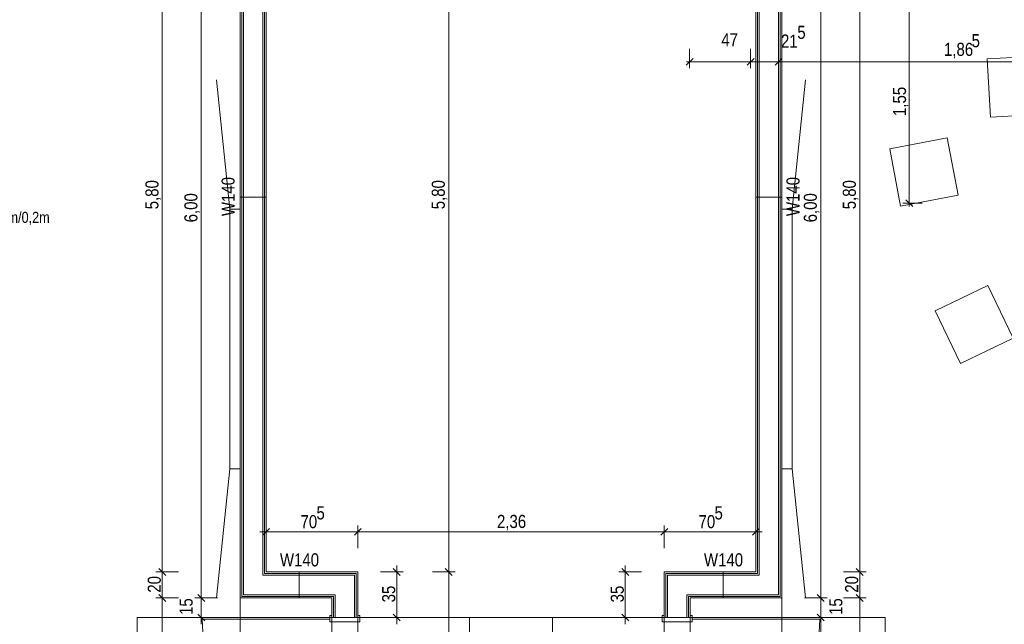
# Model space of a CAD drawing. Extents: x -620 to 300, y 62 to 1162.
# Tile 22 of 93: x -284 to -133, y 261 to 354. Entities that reach past the tile are written whole.
import ezdxf
from ezdxf.lldxf.tags import DXFTag

# ---------------------------------------------------------------- set-up
doc = ezdxf.new("R2010")
doc.units = 0
doc.layers.get('0').update_dxf_attribs({"lineweight": 13})
for name, color, linetype, lineweight, true_color in [('00 -Bauelemente -Dämmung innen', 7, 'Continuous', 9, 0xff7fe6), ('00 -Bauelemente -Gipskarton', 7, 'Continuous', 9, 0xff7fe6), ('30 -34 Innenwände- 2 nichttragend', 7, 'Continuous', 18, 0xff7fe6), ('30 -34 Innenwände- 4 Türen_Fenster', 7, 'Continuous', 15, 0x9955ff), ('30 -35 Decken- 11 Durchbruch', 5, 'Continuous', 15, 0x0000ff), ('60- 61 allgemeine Ausstattung- 1 Möbel', 7, 'Continuous', 9, 0x00cccc), ('70 -72 Beschriftung- 1 Beschriftung allgemein', 7, 'Continuous', 9, 0xff6633), ('70 -72 Beschriftung- 8 barrierefrei', 7, 'fein_strichliert-A06G94JU8I', 9, 0x888888), ('70 -76 Bemaßung- 2 Allgemein', 9, 'Continuous', 5, 0x808080)]:
    doc.layers.add(name, color=color, linetype=linetype, lineweight=lineweight, true_color=true_color)
doc.layers.add('70 -75 Raumstempel- 3 Wandstempel', color=7, linetype='Continuous', lineweight=50)
doc.styles.get("Standard").update_dxf_attribs({"font": 'ARIALN.TTF'})
tags = doc.linetypes.add('fein_strichliert-A06G94JU8I', pattern=[4, 1, -2, 1]).pattern_tags.tags
tags[8:9] = [DXFTag(74, 4), DXFTag(75, 0), DXFTag(340, '0'), DXFTag(46, 0.0), DXFTag(50, 0.0), DXFTag(44, 0.0), DXFTag(45, 0.0)]
tags[6:7] = [DXFTag(74, 4), DXFTag(75, 0), DXFTag(340, '0'), DXFTag(46, 0.0), DXFTag(50, 0.0), DXFTag(44, 0.0), DXFTag(45, 0.0)]
tags[4:5] = [DXFTag(74, 4), DXFTag(75, 0), DXFTag(340, '0'), DXFTag(46, 0.0), DXFTag(50, 0.0), DXFTag(44, 0.0), DXFTag(45, 0.0)]

# ---------------------------------------------------------------- blocks, each defined once
blk = doc.blocks.new('Referenz-A06G94JV8I')
at = {"layer": '00 -Bauelemente -Dämmung innen', "color": 0, "linetype": 'Continuous', "lineweight": -2, "ltscale": 0.13}
for p, q in [((-249.88, 265.81), (-249.88, 385.81)), ((-246.88, 268.81), (-246.88, 385.81)), ((-170.48, 385.81), (-170.48, 268.81)), ((-167.48, 385.81), (-167.48, 265.81)), ((-232.78, 268.81), (-246.88, 268.81)), ((-232.78, 268.81), (-232.78, 262.31)), ((-184.58, 262.31), (-184.58, 268.81)), ((-170.48, 268.81), (-184.58, 268.81)), ((-235.78, 265.81), (-249.88, 265.81)), ((-235.78, 265.81), (-235.78, 262.31)), ((-181.58, 262.31), (-181.58, 265.81)), ((-167.48, 265.81), (-181.58, 265.81))]:
    blk.add_line(p, q, dxfattribs=at)
at = {"layer": '00 -Bauelemente -Gipskarton', "color": 0, "linetype": 'Continuous', "lineweight": -2, "ltscale": 0.13}
for p, q in [((-250.38, 265.31), (-250.38, 385.31)), ((-250.13, 265.56), (-250.13, 385.56)), ((-249.88, 265.81), (-249.88, 385.81)), ((-246.88, 268.81), (-246.88, 385.81)), ((-246.63, 269.06), (-246.63, 385.56)), ((-246.38, 269.31), (-246.38, 385.31)), ((-170.98, 385.31), (-170.98, 269.31)), ((-170.73, 385.56), (-170.73, 269.06)), ((-170.48, 385.81), (-170.48, 268.81)), ((-167.48, 385.81), (-167.48, 265.81)), ((-167.23, 385.56), (-167.23, 265.56)), ((-166.98, 385.31), (-166.98, 265.31)), ((-232.78, 268.81), (-246.88, 268.81)), ((-232.53, 269.06), (-246.63, 269.06)), ((-232.28, 269.31), (-246.38, 269.31)), ((-232.78, 268.81), (-232.78, 262.31)), ((-232.53, 269.06), (-232.53, 262.31)), ((-232.28, 269.31), (-232.28, 262.31)), ((-170.98, 269.31), (-185.08, 269.31)), ((-185.08, 262.31), (-185.08, 269.31)), ((-170.73, 269.06), (-184.83, 269.06)), ((-184.83, 262.31), (-184.83, 269.06)), ((-170.48, 268.81), (-184.58, 268.81)), ((-184.58, 262.31), (-184.58, 268.81)), ((-236.03, 265.56), (-250.13, 265.56)), ((-235.78, 265.81), (-249.88, 265.81)), ((-236.03, 265.56), (-236.03, 262.31)), ((-235.78, 265.81), (-235.78, 262.31)), ((-167.48, 265.81), (-181.58, 265.81)), ((-181.58, 262.31), (-181.58, 265.81)), ((-181.33, 262.31), (-181.33, 265.56)), ((-167.23, 265.56), (-181.33, 265.56)), ((-236.28, 265.31), (-250.38, 265.31)), ((-236.28, 265.31), (-236.28, 262.31)), ((-181.08, 262.31), (-181.08, 265.31)), ((-166.98, 265.31), (-181.08, 265.31))]:
    blk.add_line(p, q, dxfattribs=at)
at = {"layer": '30 -34 Innenwände- 2 nichttragend', "color": 0, "linetype": 'Continuous', "lineweight": -2, "ltscale": 0.13}
for p, q in [((-250.38, 265.31), (-250.38, 385.31)), ((-246.38, 269.31), (-246.38, 385.31)), ((-170.98, 385.31), (-170.98, 269.31)), ((-166.98, 385.31), (-166.98, 265.31)), ((-232.28, 269.31), (-246.38, 269.31)), ((-232.28, 269.31), (-232.28, 262.31)), ((-170.98, 269.31), (-185.08, 269.31)), ((-185.08, 262.31), (-185.08, 269.31)), ((-236.28, 265.31), (-250.38, 265.31)), ((-236.28, 265.31), (-236.28, 262.31)), ((-166.98, 265.31), (-181.08, 265.31)), ((-181.08, 262.31), (-181.08, 265.31)), ((-236.28, 262.31), (-236.28, 262.63)), ((-232.28, 262.31), (-232.28, 262.63)), ((-185.08, 262.31), (-185.08, 262.63)), ((-181.08, 262.31), (-181.08, 262.63))]:
    blk.add_line(p, q, dxfattribs=at)
at = {"layer": '30 -34 Innenwände- 4 Türen_Fenster', "color": 0, "linetype": 'Continuous', "lineweight": -2, "ltscale": 0.13}
for p, q in [((-236.28, 262.63), (-236.58, 262.63)), ((-236.58, 262.63), (-236.58, 262.03)), ((-236.28, 262.31), (-236.28, 262.63)), ((-231.98, 262.63), (-232.28, 262.63)), ((-232.28, 262.63), (-232.28, 262.31)), ((-231.98, 261.63), (-231.98, 262.63)), ((-185.38, 261.63), (-185.38, 262.63)), ((-185.38, 262.63), (-185.08, 262.63)), ((-185.08, 262.63), (-185.08, 262.31)), ((-181.08, 262.63), (-180.78, 262.63)), ((-181.08, 262.31), (-181.08, 262.63)), ((-180.78, 262.63), (-180.78, 262.03)), ((-236.58, 262.03), (-236.58, 261.63)), ((-236.58, 261.63), (-231.98, 261.63)), ((-232.28, 262.31), (-236.28, 262.31)), ((-180.78, 261.63), (-185.38, 261.63)), ((-185.08, 262.31), (-181.08, 262.31)), ((-180.78, 262.03), (-180.78, 261.63))]:
    blk.add_line(p, q, dxfattribs=at)
at = {"layer": '30 -34 Innenwände- 4 Türen_Fenster', "color": 0, "linetype": 'fein_strichliert-A06G94JU8I', "lineweight": -2, "ltscale": 0.13}
for p, q in [((-236.58, 262.03), (-256.22, 262.03)), ((-236.28, 262.31), (-236.28, 242.11)), ((-232.28, 262.31), (-232.28, 242.11)), ((-185.08, 242.11), (-185.08, 262.31)), ((-181.08, 242.11), (-181.08, 262.31)), ((-180.78, 262.03), (-161.14, 262.03))]:
    blk.add_line(p, q, dxfattribs=at)
for centre, major_axis in [((-236.58, 262.03), (-19.64, 0)), ((-180.78, 262.03), (0, -19.64))]:
    blk.add_ellipse(centre, major_axis=major_axis, ratio=1, start_param=0, end_param=1.570796, dxfattribs=at)
at = {"layer": '60- 61 allgemeine Ausstattung- 1 Möbel', "color": 0, "linetype": 'Continuous', "lineweight": -2, "ltscale": 0.13}
for p, q in [((-135.36, 348.34), (-126.37, 348.84)), ((-134.86, 339.35), (-135.36, 348.34)), ((-251.98, 325.21), (-254.03, 345.1)), ((-165.38, 325.21), (-163.33, 345.1)), ((-125.88, 339.85), (-134.86, 339.35)), ((-150.35, 334.5), (-141.51, 336.17)), ((-141.51, 336.17), (-139.84, 327.32)), ((-148.68, 325.65), (-150.35, 334.5)), ((-139.84, 327.32), (-148.68, 325.65)), ((-251.98, 325.21), (-250.38, 325.21)), ((-251.98, 285.21), (-251.98, 325.21)), ((-250.38, 325.21), (-250.38, 285.21)), ((-166.98, 325.21), (-165.38, 325.21)), ((-166.98, 285.21), (-166.98, 325.21)), ((-165.38, 325.21), (-165.38, 285.21)), ((-143.38, 309.53), (-135.27, 313.43)), ((-135.27, 313.43), (-131.37, 305.32)), ((-139.48, 301.42), (-143.38, 309.53)), ((-131.37, 305.32), (-139.48, 301.42)), ((-251.98, 285.21), (-254.03, 265.31)), ((-250.38, 285.21), (-251.98, 285.21)), ((-165.38, 285.21), (-166.98, 285.21)), ((-165.38, 285.21), (-163.33, 265.31))]:
    blk.add_line(p, q, dxfattribs=at)
at = {"layer": '70 -72 Beschriftung- 1 Beschriftung allgemein', "color": 0, "linetype": 'fein_strichliert-A06G94JU8I', "lineweight": -2, "ltscale": 0.13}
for p, q in [((-250.38, 265.31), (-250.38, 223.61)), ((-166.98, 265.31), (-166.98, 223.61))]:
    blk.add_line(p, q, dxfattribs=at)
at = {"layer": '70 -72 Beschriftung- 8 barrierefrei', "color": 0, "linetype": 'fein_strichliert-A06G94JU8I', "lineweight": -2, "ltscale": 0.13}
for p, q in [((-266.28, 262.31), (-236.28, 262.31)), ((-266.28, 232.31), (-266.28, 262.31)), ((-236.28, 262.31), (-236.28, 232.31)), ((-232.28, 232.31), (-232.28, 262.31)), ((-232.28, 262.31), (-202.28, 262.31)), ((-215.08, 262.31), (-185.08, 262.31)), ((-215.08, 232.31), (-215.08, 262.31)), ((-202.28, 262.31), (-202.28, 232.31)), ((-185.08, 262.31), (-185.08, 232.31)), ((-181.08, 232.31), (-181.08, 262.31)), ((-181.08, 262.31), (-151.08, 262.31)), ((-151.08, 262.31), (-151.08, 232.31))]:
    blk.add_line(p, q, dxfattribs=at)
at = {"layer": '70 -75 Raumstempel- 3 Wandstempel', "color": 0, "linetype": 'Continuous', "lineweight": -2, "ltscale": 0.13}
for p, q in [((-250.38, 327.06), (-246.38, 327.06)), ((-166.98, 327.06), (-170.98, 327.06)), ((-241.33, 269.31), (-241.33, 265.31)), ((-176.03, 269.31), (-176.03, 265.31))]:
    blk.add_line(p, q, dxfattribs=at)
at = {"layer": '70 -76 Bemaßung- 2 Allgemein', "color": 0, "linetype": 'Continuous', "lineweight": -2, "ltscale": 0.13}
for p, q in [((-262.38, 270.37), (-262.38, 384.25)), ((-256.38, 266.37), (-256.38, 384.25)), ((-218.28, 270.37), (-218.28, 384.25)), ((-160.98, 266.37), (-160.98, 384.25)), ((-154.98, 270.37), (-154.98, 384.25)), ((-147.34, 327.17), (-147.34, 356.05)), ((-181.18, 349.88), (-181.18, 346.88)), ((-171.78, 349.88), (-171.78, 346.88)), ((-171.78, 349.88), (-171.78, 346.88)), ((-167.48, 349.88), (-167.48, 346.88)), ((-167.48, 349.88), (-167.48, 346.88)), ((-181.71, 347.35), (-180.65, 348.41)), ((-181.68, 347.88), (-180.12, 347.88)), ((-172.84, 347.88), (-180.12, 347.88)), ((-172.84, 347.88), (-173.9, 347.88)), ((-171.28, 347.88), (-172.84, 347.88)), ((-171.28, 347.88), (-172.84, 347.88)), ((-171.25, 348.41), (-172.31, 347.35)), ((-171.25, 348.41), (-172.31, 347.35)), ((-167.48, 347.88), (-171.78, 347.88)), ((-168.01, 347.35), (-166.95, 348.41)), ((-168.01, 347.35), (-166.95, 348.41)), ((-167.98, 347.88), (-166.42, 347.88)), ((-167.98, 347.88), (-166.42, 347.88)), ((-166.42, 347.88), (-165.36, 347.88)), ((-131.24, 347.88), (-166.42, 347.88)), ((-145.34, 326.11), (-148.34, 326.11)), ((-146.81, 325.58), (-147.87, 326.64)), ((-147.34, 325.61), (-147.34, 327.17)), ((-246.91, 274.96), (-245.85, 276.02)), ((-246.38, 272.99), (-246.38, 276.49)), ((-232.81, 274.96), (-231.75, 276.02)), ((-231.75, 276.02), (-232.81, 274.96)), ((-232.28, 272.99), (-232.28, 276.49)), ((-232.28, 272.99), (-232.28, 276.49)), ((-184.55, 276.02), (-185.61, 274.96)), ((-185.61, 274.96), (-184.55, 276.02)), ((-185.08, 272.99), (-185.08, 276.49)), ((-185.08, 272.99), (-185.08, 276.49)), ((-170.45, 276.02), (-171.51, 274.96)), ((-170.98, 272.99), (-170.98, 276.49)), ((-247.38, 275.49), (-245.32, 275.49)), ((-233.34, 275.49), (-245.32, 275.49)), ((-231.28, 275.49), (-233.34, 275.49)), ((-233.28, 275.49), (-231.22, 275.49)), ((-186.14, 275.49), (-231.22, 275.49)), ((-184.08, 275.49), (-186.14, 275.49)), ((-186.08, 275.49), (-184.02, 275.49)), ((-172.04, 275.49), (-184.02, 275.49)), ((-169.98, 275.49), (-172.04, 275.49)), ((-262.38, 268.31), (-262.38, 270.37)), ((-262.38, 270.31), (-262.38, 268.25)), ((-226.28, 270.31), (-226.28, 268.25)), ((-218.28, 268.31), (-218.28, 270.37)), ((-218.28, 270.31), (-218.28, 268.25)), ((-191.08, 270.31), (-191.08, 268.25)), ((-154.98, 268.31), (-154.98, 270.37)), ((-154.98, 270.31), (-154.98, 268.25)), ((-259.88, 269.31), (-263.38, 269.31)), ((-259.88, 269.31), (-263.38, 269.31)), ((-262.91, 269.84), (-261.85, 268.78)), ((-261.85, 268.78), (-262.91, 269.84)), ((-228.78, 269.31), (-225.28, 269.31)), ((-226.81, 269.84), (-225.75, 268.78)), ((-220.78, 269.31), (-217.28, 269.31)), ((-220.78, 269.31), (-217.28, 269.31)), ((-217.75, 268.78), (-218.81, 269.84)), ((-218.81, 269.84), (-217.75, 268.78)), ((-188.58, 269.31), (-192.08, 269.31)), ((-191.61, 269.84), (-190.55, 268.78)), ((-157.48, 269.31), (-153.98, 269.31)), ((-157.48, 269.31), (-153.98, 269.31)), ((-154.45, 268.78), (-155.51, 269.84)), ((-155.51, 269.84), (-154.45, 268.78)), ((-262.38, 266.37), (-262.38, 268.25)), ((-256.38, 266.37), (-256.38, 267.43)), ((-226.28, 263.37), (-226.28, 268.25)), ((-218.28, 224.67), (-218.28, 268.25)), ((-191.08, 263.37), (-191.08, 268.25)), ((-160.98, 266.37), (-160.98, 267.43)), ((-154.98, 266.37), (-154.98, 268.25)), ((-261.85, 264.78), (-262.91, 265.84)), ((-262.91, 265.84), (-261.85, 264.78)), ((-262.38, 264.31), (-262.38, 266.37)), ((-262.38, 266.31), (-262.38, 264.25)), ((-255.85, 264.78), (-256.91, 265.84)), ((-255.85, 264.78), (-256.91, 265.84)), ((-256.38, 264.31), (-256.38, 266.37)), ((-256.38, 264.31), (-256.38, 266.37)), ((-160.45, 264.78), (-161.51, 265.84)), ((-160.45, 264.78), (-161.51, 265.84)), ((-160.98, 264.31), (-160.98, 266.37)), ((-160.98, 264.31), (-160.98, 266.37)), ((-155.51, 265.84), (-154.45, 264.78)), ((-154.45, 264.78), (-155.51, 265.84)), ((-154.98, 264.31), (-154.98, 266.37)), ((-154.98, 266.31), (-154.98, 264.25)), ((-259.88, 265.31), (-263.38, 265.31)), ((-259.88, 265.31), (-263.38, 265.31)), ((-262.38, 224.67), (-262.38, 264.25)), ((-253.88, 265.31), (-257.38, 265.31)), ((-253.88, 265.31), (-257.38, 265.31)), ((-256.38, 262.31), (-256.38, 265.31)), ((-163.48, 265.31), (-159.98, 265.31)), ((-163.48, 265.31), (-159.98, 265.31)), ((-160.98, 262.31), (-160.98, 265.31)), ((-157.48, 265.31), (-153.98, 265.31)), ((-157.48, 265.31), (-153.98, 265.31)), ((-154.98, 224.67), (-154.98, 264.25)), ((-256.91, 262.84), (-255.85, 261.78)), ((-256.91, 262.84), (-255.85, 261.78)), ((-256.38, 263.31), (-256.38, 261.25)), ((-256.38, 263.31), (-256.38, 261.25)), ((-225.75, 261.78), (-226.81, 262.84)), ((-226.81, 262.84), (-225.75, 261.78)), ((-226.28, 261.31), (-226.28, 263.37)), ((-226.28, 263.31), (-226.28, 261.25)), ((-191.61, 262.84), (-190.55, 261.78)), ((-190.55, 261.78), (-191.61, 262.84)), ((-191.08, 261.31), (-191.08, 263.37)), ((-191.08, 263.31), (-191.08, 261.25)), ((-161.51, 262.84), (-160.45, 261.78)), ((-161.51, 262.84), (-160.45, 261.78)), ((-160.98, 263.31), (-160.98, 261.25)), ((-160.98, 263.31), (-160.98, 261.25)), ((-253.88, 262.31), (-257.38, 262.31)), ((-253.88, 262.31), (-257.38, 262.31)), ((-228.78, 262.31), (-225.28, 262.31)), ((-228.78, 262.31), (-225.28, 262.31)), ((-188.58, 262.31), (-192.08, 262.31)), ((-188.58, 262.31), (-192.08, 262.31)), ((-163.48, 262.31), (-159.98, 262.31)), ((-163.48, 262.31), (-159.98, 262.31)), ((-160.98, 261.25), (-160.98, 260.19)), ((-160.98, 243.17), (-160.98, 261.25))]:
    blk.add_line(p, q, dxfattribs=at)
at = {"layer": '30 -35 Decken- 11 Durchbruch', "color": 0, "linetype": 'Continuous', "lineweight": -2, "ltscale": 0.13, "insert": (-290.01, 324.78), "char_height": 1.7, "attachment_point": 1}
blk.add_mtext('{\\fArial Narrow;0,15m/0,2m}', dxfattribs=at)
at = {"layer": '70 -75 Raumstempel- 3 Wandstempel', "color": 0, "linetype": 'Continuous', "lineweight": -2, "ltscale": 0.13, "char_height": 2.0138, "attachment_point": 1, "rotation": 90}
for insert in [(-253.26, 324.12), (-166.26, 324.12)]:
    blk.add_mtext('{\\fArial Narrow;W140}', dxfattribs=dict(at, insert=insert))
at = {"layer": '70 -75 Raumstempel- 3 Wandstempel', "color": 0, "linetype": 'Continuous', "lineweight": -2, "ltscale": 0.13, "char_height": 2.0138, "attachment_point": 1}
for insert in [(-244.27, 272.19), (-178.97, 272.19)]:
    blk.add_mtext('{\\fArial Narrow;W140}', dxfattribs=dict(at, insert=insert))
at = {"layer": '70 -76 Bemaßung- 2 Allgemein', "color": 0, "linetype": 'Continuous', "lineweight": -2, "ltscale": 0.13, "char_height": 2.0138, "attachment_point": 1}
for s, insert in [('{\\fArial Narrow;5}', (-164.59, 353.43)), ('{\\fArial Narrow;47}', (-176.29, 352.29)), ('{\\fArial Narrow;21}', (-167.1, 352.08)), ('{\\fArial Narrow;5}', (-137.75, 352.15)), ('{\\fArial Narrow;1,86}', (-142, 350.81)), ('{\\fArial Narrow;5}', (-238.64, 279.42)), ('{\\fArial Narrow;5}', (-177.34, 279.42)), ('{\\fArial Narrow;70}', (-241.1, 278.07)), ('{\\fArial Narrow;2,36}', (-210.84, 278.1)), ('{\\fArial Narrow;70}', (-179.8, 278.07))]:
    blk.add_mtext(s, dxfattribs=dict(at, insert=insert))
at = {"layer": '70 -76 Bemaßung- 2 Allgemein', "color": 0, "linetype": 'Continuous', "lineweight": -2, "ltscale": 0.13, "char_height": 2.0138, "attachment_point": 1, "rotation": 90}
for s, insert in [('{\\fArial Narrow;1,55}', (-149.86, 339.54)), ('{\\fArial Narrow;5,80}', (-264.99, 325.17)), ('{\\fArial Narrow;5,80}', (-220.89, 325.17)), ('{\\fArial Narrow;5,80}', (-157.59, 325.17)), ('{\\fArial Narrow;6,00}', (-258.99, 323.16)), ('{\\fArial Narrow;6,00}', (-163.59, 323.16)), ('{\\fArial Narrow;20}', (-264.63, 266.12)), ('{\\fArial Narrow;20}', (-157.23, 266.12)), ('{\\fArial Narrow;35}', (-228.53, 264.63)), ('{\\fArial Narrow;35}', (-193.33, 264.63)), ('{\\fArial Narrow;15}', (-259.73, 262.7)), ('{\\fArial Narrow;15}', (-159.67, 262.7))]:
    blk.add_mtext(s, dxfattribs=dict(at, insert=insert))

msp = doc.modelspace()

# ---------------------------------------------------------------- block references
at = {"color": 8, "lineweight": 13, "ltscale": 0.13, "true_color": 0x808080}
msp.add_blockref('Referenz-A06G94JV8I', (0, 0), dxfattribs=at)

doc.saveas('drawing.dxf')
